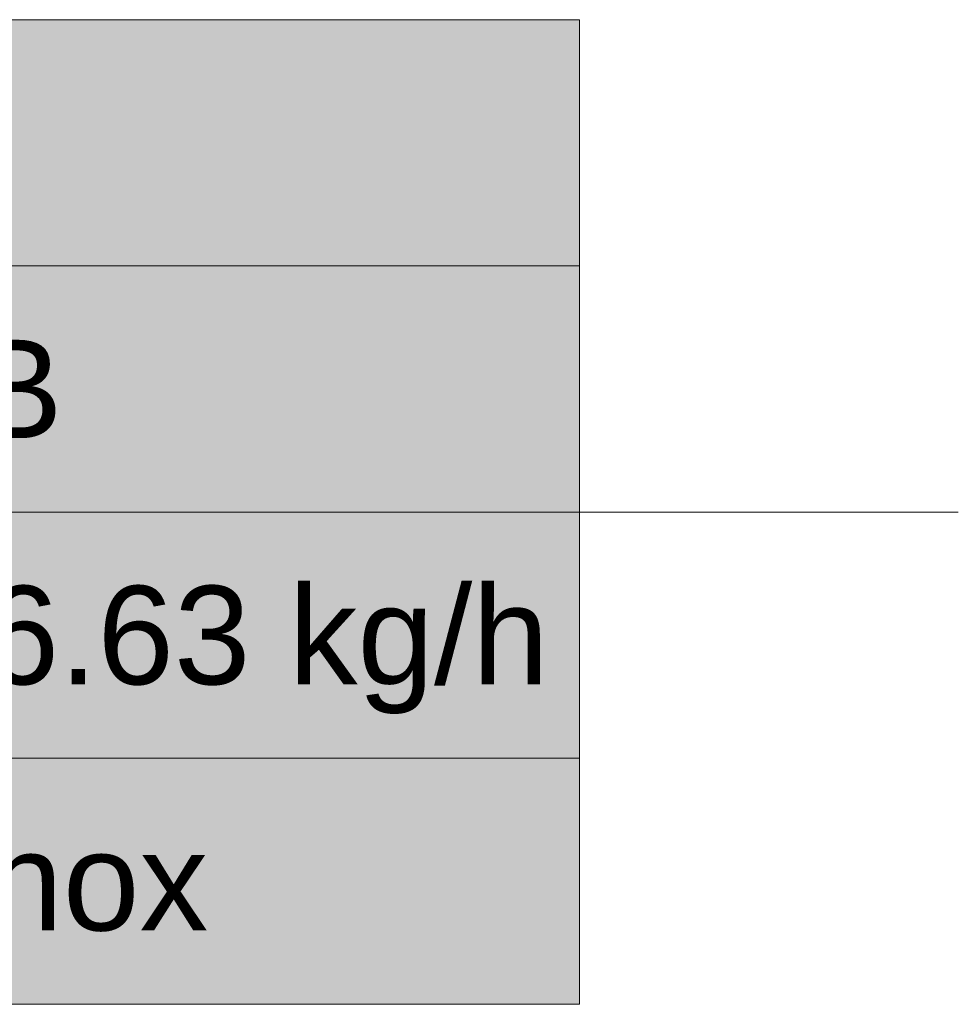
# Model space of a CAD drawing. Extents: x -297 to 573, y -46 to 548.
# Tile 41 of 188: x 69 to 88, y 122 to 142. Entities that reach past the tile are written whole.
import ezdxf

# ---------------------------------------------------------------- set-up
doc = ezdxf.new("R2010")
doc.units = 0
doc.layers.get('0').update_dxf_attribs({"lineweight": 35})
doc.layers.add('H_Vorlauf_Beschriftung_EG', color=1, linetype='Continuous', lineweight=18, true_color=0xff0000)
doc.styles.get("Standard").update_dxf_attribs({"font": 'arial.ttf'})

# ---------------------------------------------------------------- blocks, each defined once
blk = doc.blocks.new('Bauteilbeschriftung-A07ALDA81N', base_point=(59.068, 122.438))
at = {"color": 0, "lineweight": -2}
for p, q in [((59.068, 142.438), (80.47, 142.438)), ((80.47, 142.438), (80.47, 122.438)), ((59.068, 137.438), (80.47, 137.438)), ((59.068, 132.438), (80.47, 132.438)), ((59.068, 127.438), (80.47, 127.438)), ((80.47, 122.438), (59.068, 122.438))]:
    blk.add_line(p, q, dxfattribs=at)
at = {"color": 0, "linetype": 'ByBlock', "lineweight": -2, "ltscale": 0.18}
blk.add_line((80.47, 132.438), (88.16, 132.438), dxfattribs=at)
at = {"color": 7, "linetype": 'ByBlock', "lineweight": -2, "ltscale": 0.18, "true_color": 0xffffff}
for points in [[(59.068, 122.438), (80.47, 122.438), (59.068, 142.438)], [(80.47, 122.438), (59.068, 142.438), (80.47, 142.438)]]:
    blk.add_solid(points, dxfattribs=at)
at = {"color": 0, "linetype": 'ByBlock', "lineweight": -2, "ltscale": 0.18, "char_height": 2, "attachment_point": 1}
for s, insert in [('{\\fArial;Am FFB}', (59.734, 135.938)), ('{\\fArial;ṁ = 116.63 kg/h}', (59.734, 130.938)), ('{\\fArial;Temponox }', (59.734, 125.938))]:
    blk.add_mtext(s, dxfattribs=dict(at, insert=insert))

msp = doc.modelspace()

# ---------------------------------------------------------------- block references
at = {"layer": 'H_Vorlauf_Beschriftung_EG', "ltscale": 0.18}
msp.add_blockref('Bauteilbeschriftung-A07ALDA81N', (59.068, 122.438), dxfattribs=at)

doc.saveas('drawing.dxf')
